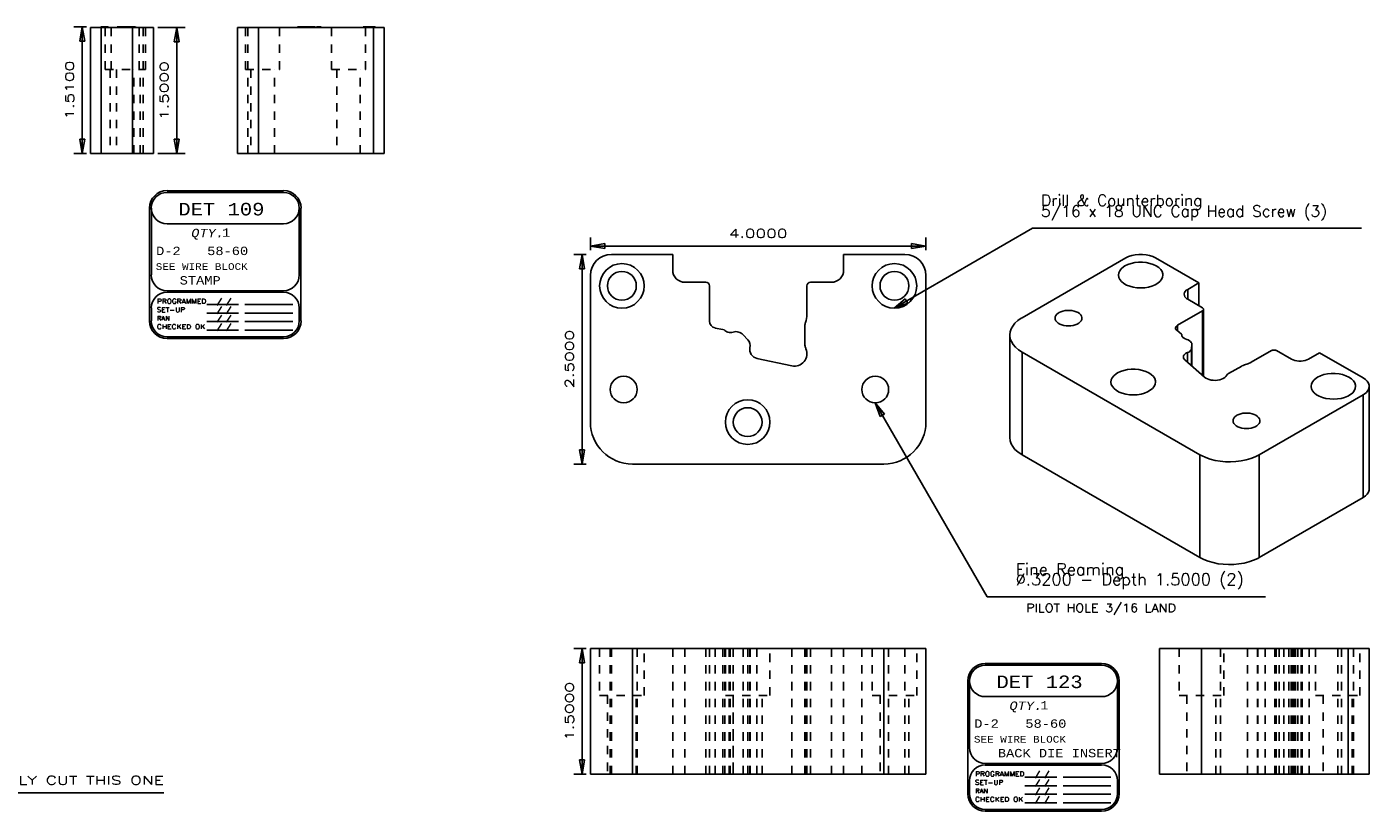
# Model space of a CAD drawing. Header units: inches. Extents: x 3 to 289, y 4 to 291.
# Tile 81 of 256: x 31 to 47, y 110 to 119. Entities that reach past the tile are written whole.
import ezdxf
from ezdxf.enums import TextEntityAlignment as Align

# ---------------------------------------------------------------- set-up
doc = ezdxf.new("R2010")
doc.units = ezdxf.units.IN
doc.header["$LTSCALE"] = 0.5
doc.header["$MEASUREMENT"] = 0
doc.linetypes.add('HIDDEN', pattern=[0.225, 0.15, -0.075])
for name, color, linetype in [('DIE', 7, 'Continuous'), ('MFB', 7, 'Continuous'), ('PLOTVIEW1', 7, 'Continuous')]:
    doc.layers.add(name, color=color, linetype=linetype)
doc.styles.add('VERO0-Simplex', font='simplex_.ttf')
doc.styles.add('VERO2-Courier New', font='cour.ttf')
doc.styles.add('VERO3-RomanS', font='romans__.ttf')
doc.styles.add('VERO8-Courier New', font='couri.ttf')

# ---------------------------------------------------------------- blocks, each defined once
blk = doc.blocks.new('ArrowheadClosed')
at = {"color": 0}
for p, q in [((0, 0), (-1, 0.176)), ((-1, 0.176), (-1, -0.176)), ((-1, -0.176), (0, 0))]:
    blk.add_line(p, q, dxfattribs=at)

msp = doc.modelspace()

# ---------------------------------------------------------------- linework, layer by layer
at = {"layer": 'DIE', "color": 56, "linetype": 'Continuous'}
for p, q in [((31.339, 118.888), (31.189, 118.888)), ((31.289, 117.378), (31.289, 118.888)), ((31.339, 117.378), (31.189, 117.378)), ((37.349, 116.224), (37.349, 116.374)), ((41.349, 116.224), (41.349, 116.374)), ((37.349, 116.274), (41.349, 116.274)), ((37.299, 116.174), (37.149, 116.174)), ((37.249, 113.674), (37.249, 116.174)), ((37.299, 113.674), (37.149, 113.674)), ((37.299, 111.475), (37.149, 111.475)), ((37.249, 109.975), (37.249, 111.475)), ((37.299, 109.975), (37.149, 109.975))]:
    msp.add_line(p, q, dxfattribs=at)
at = {"layer": 'DIE', "color": 9, "linetype": 'Continuous'}
for p, q in [((31.389, 117.378), (31.389, 118.878)), ((31.389, 118.878), (31.514, 118.878)), ((31.511, 118.888), (31.51, 118.878)), ((31.514, 118.888), (31.511, 118.888)), ((31.52, 118.888), (31.514, 118.888)), ((31.514, 118.878), (31.889, 118.878)), ((31.52, 118.888), (31.519, 118.878)), ((31.522, 118.888), (31.52, 118.888)), ((31.528, 118.888), (31.522, 118.888)), ((31.528, 118.888), (31.527, 118.878)), ((31.533, 118.888), (31.528, 118.888)), ((31.534, 118.888), (31.533, 118.878)), ((31.534, 118.888), (31.533, 118.888)), ((31.534, 118.888), (31.535, 118.888)), ((31.535, 118.888), (31.54, 118.888)), ((31.54, 118.888), (31.549, 118.888)), ((31.549, 118.888), (31.553, 118.888)), ((31.554, 118.878), (31.553, 118.888)), ((31.553, 118.888), (31.579, 118.888)), ((31.579, 118.888), (31.589, 118.888)), ((31.59, 118.888), (31.589, 118.878)), ((31.589, 118.888), (31.59, 118.888)), ((31.59, 118.888), (31.594, 118.888)), ((31.594, 118.888), (31.6, 118.888)), ((31.594, 118.888), (31.595, 118.878)), ((31.601, 118.878), (31.6, 118.888)), ((31.707, 118.888), (31.705, 118.878)), ((31.707, 118.888), (31.779, 118.888)), ((31.779, 118.888), (31.779, 118.878)), ((31.779, 118.888), (31.867, 118.888)), ((31.867, 118.888), (31.919, 118.888)), ((31.889, 118.878), (32.139, 118.878)), ((31.919, 118.888), (31.924, 118.888)), ((31.924, 118.888), (31.925, 118.878)), ((31.924, 118.888), (31.925, 118.888)), ((31.927, 118.878), (31.925, 118.888)), ((32.139, 117.378), (32.139, 118.878)), ((33.139, 117.378), (33.139, 118.878)), ((33.139, 118.878), (33.389, 118.878)), ((33.389, 118.878), (34.764, 118.878)), ((33.858, 118.888), (33.856, 118.878)), ((33.858, 118.888), (33.905, 118.888)), ((33.905, 118.888), (33.989, 118.888)), ((33.989, 118.888), (33.989, 118.878)), ((33.989, 118.888), (34.033, 118.888)), ((34.034, 118.878), (34.033, 118.888)), ((34.033, 118.888), (34.034, 118.888)), ((34.034, 118.888), (34.036, 118.878)), ((34.034, 118.888), (34.057, 118.888)), ((34.057, 118.888), (34.059, 118.878)), ((34.057, 118.888), (34.068, 118.888)), ((34.068, 118.888), (34.07, 118.878)), ((34.068, 118.888), (34.07, 118.878)), ((34.068, 118.888), (34.068, 118.888)), ((34.081, 118.888), (34.078, 118.878)), ((34.128, 118.888), (34.081, 118.888)), ((34.132, 118.888), (34.128, 118.888)), ((34.128, 118.888), (34.128, 118.878)), ((34.132, 118.888), (34.134, 118.878)), ((34.135, 118.888), (34.132, 118.888)), ((34.135, 118.888), (34.139, 118.878)), ((34.64, 118.888), (34.639, 118.878)), ((34.64, 118.888), (34.646, 118.888)), ((34.646, 118.888), (34.649, 118.888)), ((34.649, 118.888), (34.648, 118.878)), ((34.649, 118.888), (34.662, 118.888)), ((34.649, 118.888), (34.649, 118.888)), ((34.649, 118.888), (34.649, 118.878)), ((34.662, 118.888), (34.662, 118.878)), ((34.662, 118.888), (34.685, 118.888)), ((34.685, 118.888), (34.696, 118.888)), ((34.697, 118.878), (34.696, 118.888)), ((34.698, 118.888), (34.697, 118.878)), ((34.699, 118.888), (34.698, 118.888)), ((34.728, 118.888), (34.699, 118.888)), ((34.739, 118.888), (34.728, 118.888)), ((34.728, 118.888), (34.728, 118.878)), ((34.739, 118.888), (34.74, 118.878)), ((34.743, 118.888), (34.739, 118.888)), ((34.743, 118.888), (34.744, 118.878)), ((34.768, 118.888), (34.743, 118.888)), ((34.764, 118.878), (34.889, 118.878)), ((34.768, 118.888), (34.768, 118.878)), ((34.779, 118.888), (34.768, 118.888)), ((34.779, 118.888), (34.78, 118.878)), ((34.784, 118.888), (34.779, 118.888)), ((34.784, 118.888), (34.784, 118.888)), ((34.785, 118.878), (34.784, 118.888)), ((34.889, 117.378), (34.889, 118.878)), ((31.514, 117.378), (31.389, 117.378)), ((31.889, 117.378), (31.514, 117.378)), ((32.139, 117.378), (31.889, 117.378)), ((33.389, 117.378), (33.139, 117.378)), ((34.764, 117.378), (33.389, 117.378)), ((34.889, 117.378), (34.764, 117.378)), ((37.599, 116.174), (38.33, 116.174)), ((38.33, 116.174), (38.33, 115.986)), ((40.368, 115.986), (40.368, 116.174)), ((40.368, 116.174), (41.099, 116.174)), ((42.495, 115.418), (43.733, 116.132)), ((43.722, 116.036), (43.757, 116.053)), ((43.733, 116.132), (43.766, 116.148)), ((43.757, 116.053), (43.797, 116.067)), ((43.766, 116.148), (43.804, 116.161)), ((43.797, 116.067), (43.84, 116.076)), ((43.804, 116.161), (43.845, 116.169)), ((43.84, 116.076), (43.885, 116.081)), ((43.845, 116.169), (43.888, 116.174)), ((43.885, 116.081), (43.931, 116.081)), ((43.888, 116.174), (43.931, 116.174)), ((43.931, 116.174), (43.974, 116.169)), ((43.931, 116.081), (43.977, 116.076)), ((43.974, 116.169), (44.015, 116.161)), ((43.977, 116.076), (44.02, 116.067)), ((44.015, 116.161), (44.053, 116.148)), ((44.02, 116.067), (44.06, 116.054)), ((44.053, 116.148), (44.086, 116.132)), ((44.06, 116.054), (44.096, 116.037)), ((44.086, 116.132), (44.603, 115.834)), ((37.349, 114.174), (37.349, 115.924)), ((41.349, 115.924), (41.349, 114.174)), ((43.644, 115.928), (43.648, 115.954)), ((43.644, 115.925), (43.644, 115.928)), ((43.649, 115.899), (43.644, 115.925)), ((43.648, 115.954), (43.66, 115.98)), ((43.661, 115.873), (43.649, 115.899)), ((43.66, 115.98), (43.679, 116.004)), ((43.679, 116.004), (43.705, 116.026)), ((43.705, 116.026), (43.722, 116.036)), ((44.096, 116.037), (44.126, 116.017)), ((44.126, 116.017), (44.149, 115.994)), ((44.149, 115.994), (44.165, 115.969)), ((44.171, 115.901), (44.159, 115.876)), ((44.165, 115.969), (44.174, 115.943)), ((44.175, 115.928), (44.171, 115.901)), ((44.174, 115.943), (44.175, 115.928)), ((38.474, 115.842), (38.724, 115.842)), ((38.767, 115.799), (38.767, 115.377)), ((39.93, 115.458), (39.93, 115.799)), ((39.974, 115.842), (40.224, 115.842)), ((43.681, 115.849), (43.661, 115.873)), ((43.708, 115.828), (43.681, 115.849)), ((43.741, 115.809), (43.708, 115.828)), ((43.779, 115.794), (43.741, 115.809)), ((43.821, 115.783), (43.779, 115.794)), ((43.866, 115.777), (43.821, 115.783)), ((43.912, 115.774), (43.866, 115.777)), ((43.958, 115.777), (43.912, 115.774)), ((44.002, 115.784), (43.958, 115.777)), ((44.044, 115.795), (44.002, 115.784)), ((44.081, 115.811), (44.044, 115.795)), ((44.114, 115.83), (44.081, 115.811)), ((44.14, 115.852), (44.114, 115.83)), ((44.159, 115.876), (44.14, 115.852)), ((44.442, 115.733), (44.433, 115.72)), ((44.454, 115.746), (44.442, 115.733)), ((44.471, 115.757), (44.454, 115.746)), ((44.603, 115.834), (44.471, 115.757)), ((44.603, 115.563), (44.603, 115.834)), ((44.429, 115.705), (44.428, 115.698)), ((44.428, 115.698), (44.431, 115.684)), ((44.433, 115.72), (44.429, 115.705)), ((44.431, 115.684), (44.437, 115.67)), ((44.437, 115.67), (44.448, 115.657)), ((44.448, 115.657), (44.462, 115.645)), ((44.462, 115.645), (44.471, 115.639)), ((44.471, 115.639), (44.647, 115.537)), ((42.446, 115.384), (42.486, 115.412)), ((42.486, 115.412), (42.495, 115.418)), ((42.89, 115.415), (42.892, 115.431)), ((42.892, 115.399), (42.89, 115.415)), ((42.892, 115.431), (42.9, 115.446)), ((42.9, 115.446), (42.911, 115.461)), ((42.911, 115.461), (42.927, 115.474)), ((42.927, 115.474), (42.937, 115.48)), ((42.937, 115.48), (42.958, 115.49)), ((42.958, 115.49), (42.982, 115.498)), ((42.982, 115.498), (43.009, 115.504)), ((43.009, 115.504), (43.036, 115.507)), ((43.036, 115.507), (43.064, 115.507)), ((43.064, 115.507), (43.091, 115.504)), ((43.091, 115.504), (43.118, 115.498)), ((43.118, 115.498), (43.142, 115.49)), ((43.142, 115.49), (43.163, 115.48)), ((43.163, 115.48), (43.181, 115.468)), ((43.181, 115.468), (43.195, 115.454)), ((43.195, 115.454), (43.205, 115.439)), ((43.205, 115.439), (43.209, 115.423)), ((43.21, 115.415), (43.208, 115.399)), ((43.209, 115.423), (43.21, 115.415)), ((44.647, 115.502), (44.349, 115.33)), ((44.647, 115.537), (44.652, 115.534)), ((44.65, 115.503), (44.647, 115.502)), ((44.654, 115.507), (44.65, 115.503)), ((44.652, 115.534), (44.656, 115.53)), ((44.657, 115.511), (44.654, 115.507)), ((44.656, 115.53), (44.659, 115.526)), ((44.659, 115.515), (44.657, 115.511)), ((44.659, 115.526), (44.66, 115.522)), ((44.66, 115.52), (44.659, 115.515)), ((44.66, 115.522), (44.66, 115.52)), ((44.66, 114.719), (44.66, 115.52)), ((38.835, 115.296), (38.929, 115.28)), ((39.015, 115.243), (39.003, 115.243)), ((39.906, 115.324), (39.906, 115.101)), ((42.349, 115.213), (42.353, 115.25)), ((42.353, 115.25), (42.365, 115.286)), ((42.365, 115.286), (42.384, 115.32)), ((42.384, 115.32), (42.411, 115.353)), ((42.411, 115.353), (42.446, 115.384)), ((42.9, 115.383), (42.892, 115.399)), ((42.911, 115.369), (42.9, 115.383)), ((42.927, 115.355), (42.911, 115.369)), ((42.947, 115.344), (42.927, 115.355)), ((42.97, 115.335), (42.947, 115.344)), ((42.995, 115.328), (42.97, 115.335)), ((43.022, 115.324), (42.995, 115.328)), ((43.05, 115.322), (43.022, 115.324)), ((43.078, 115.324), (43.05, 115.322)), ((43.105, 115.328), (43.078, 115.324)), ((43.13, 115.335), (43.105, 115.328)), ((43.153, 115.344), (43.13, 115.335)), ((43.173, 115.355), (43.153, 115.344)), ((43.189, 115.369), (43.173, 115.355)), ((43.2, 115.383), (43.189, 115.369)), ((43.208, 115.399), (43.2, 115.383)), ((44.328, 115.308), (44.325, 115.3)), ((44.325, 115.3), (44.325, 115.296)), ((44.325, 115.296), (44.326, 115.288)), ((44.326, 115.288), (44.33, 115.28)), ((44.333, 115.316), (44.328, 115.308)), ((44.33, 115.28), (44.336, 115.273)), ((44.34, 115.323), (44.333, 115.316)), ((44.336, 115.273), (44.34, 115.269)), ((44.349, 115.33), (44.34, 115.323)), ((44.34, 115.269), (44.395, 115.224)), ((39.225, 115.155), (39.171, 115.215)), ((42.349, 115.213), (42.349, 113.989)), ((42.349, 115.206), (42.349, 115.213)), ((42.355, 115.169), (42.349, 115.206)), ((42.368, 115.134), (42.355, 115.169)), ((42.389, 115.099), (42.368, 115.134)), ((42.418, 115.067), (42.389, 115.099)), ((44.397, 115.222), (44.395, 115.224)), ((44.4, 115.218), (44.397, 115.222)), ((44.401, 115.215), (44.4, 115.218)), ((44.402, 115.211), (44.401, 115.215)), ((44.402, 115.203), (44.402, 115.211)), ((44.402, 115.209), (44.402, 115.211)), ((44.402, 115.206), (44.402, 115.209)), ((44.402, 115.203), (44.402, 115.206)), ((44.404, 115.196), (44.402, 115.203)), ((44.408, 115.19), (44.404, 115.196)), ((44.414, 115.184), (44.408, 115.19)), ((44.421, 115.179), (44.414, 115.184)), ((44.429, 115.174), (44.421, 115.179)), ((44.44, 115.168), (44.429, 115.174)), ((44.459, 115.161), (44.44, 115.168)), ((44.461, 115.16), (44.459, 115.161)), ((44.478, 115.154), (44.461, 115.16)), ((44.493, 115.145), (44.478, 115.154)), ((44.504, 115.136), (44.493, 115.145)), ((44.513, 115.125), (44.504, 115.136)), ((44.518, 115.114), (44.513, 115.125)), ((44.516, 115.052), (44.52, 115.099)), ((44.52, 115.102), (44.518, 115.114)), ((44.52, 114.842), (44.52, 115.102)), ((44.52, 115.099), (44.52, 115.102)), ((39.335, 114.932), (39.752, 114.845)), ((42.453, 115.037), (42.418, 115.067)), ((42.495, 115.009), (42.453, 115.037)), ((44.617, 113.785), (42.495, 115.009)), ((44.418, 114.951), (44.42, 114.962)), ((44.419, 114.947), (44.418, 114.951)), ((44.421, 114.936), (44.419, 114.947)), ((44.42, 114.962), (44.425, 114.972)), ((44.427, 114.926), (44.421, 114.936)), ((44.425, 114.972), (44.433, 114.982)), ((44.436, 114.916), (44.427, 114.926)), ((44.433, 114.982), (44.444, 114.991)), ((44.444, 114.991), (44.457, 114.999)), ((44.457, 114.999), (44.468, 115.004)), ((44.468, 115.004), (44.483, 115.01)), ((44.483, 115.01), (44.495, 115.018)), ((44.495, 115.018), (44.505, 115.027)), ((44.505, 115.027), (44.512, 115.037)), ((44.512, 115.037), (44.516, 115.047)), ((44.516, 115.047), (44.516, 115.052)), ((45.229, 114.888), (45.47, 115.027)), ((45.47, 115.027), (45.475, 115.03)), ((45.475, 115.03), (45.482, 115.032)), ((45.482, 115.032), (45.489, 115.034)), ((45.489, 115.034), (45.497, 115.034)), ((45.497, 115.034), (45.504, 115.034)), ((45.504, 115.034), (45.512, 115.034)), ((45.512, 115.034), (45.519, 115.032)), ((45.519, 115.032), (45.525, 115.03)), ((45.525, 115.03), (45.531, 115.027)), ((45.531, 115.027), (45.708, 114.925)), ((45.708, 114.925), (45.727, 114.916)), ((45.892, 114.916), (45.912, 114.925)), ((45.912, 114.925), (46.044, 115.002)), ((46.044, 115.002), (46.561, 114.703)), ((43.617, 114.75), (43.633, 114.761)), ((43.633, 114.761), (43.668, 114.778)), ((43.668, 114.778), (43.708, 114.791)), ((43.708, 114.791), (43.752, 114.8)), ((43.752, 114.8), (43.797, 114.805)), ((43.797, 114.805), (43.843, 114.805)), ((43.843, 114.805), (43.888, 114.8)), ((43.888, 114.8), (43.932, 114.791)), ((43.932, 114.791), (43.972, 114.778)), ((43.972, 114.778), (44.007, 114.761)), ((44.007, 114.761), (44.037, 114.741)), ((44.436, 114.916), (44.67, 114.711)), ((44.436, 114.916), (44.436, 114.916)), ((45.117, 114.843), (44.959, 114.752)), ((45.118, 114.844), (45.117, 114.843)), ((45.132, 114.851), (45.118, 114.844)), ((45.148, 114.856), (45.132, 114.851)), ((45.148, 114.856), (45.189, 114.869)), ((45.148, 114.856), (45.148, 114.856)), ((45.189, 114.869), (45.225, 114.886)), ((45.225, 114.886), (45.229, 114.888)), ((45.727, 114.916), (45.749, 114.908)), ((45.749, 114.908), (45.773, 114.903)), ((45.773, 114.903), (45.797, 114.901)), ((45.797, 114.901), (45.822, 114.901)), ((45.822, 114.901), (45.847, 114.903)), ((45.847, 114.903), (45.871, 114.908)), ((45.871, 114.908), (45.892, 114.916)), ((43.555, 114.652), (43.559, 114.679)), ((43.555, 114.65), (43.555, 114.652)), ((43.56, 114.623), (43.555, 114.65)), ((43.559, 114.679), (43.571, 114.704)), ((43.573, 114.597), (43.56, 114.623)), ((43.571, 114.704), (43.591, 114.728)), ((43.591, 114.728), (43.617, 114.75)), ((44.037, 114.741), (44.061, 114.718)), ((44.061, 114.718), (44.077, 114.693)), ((44.083, 114.626), (44.071, 114.6)), ((44.077, 114.693), (44.085, 114.667)), ((44.087, 114.652), (44.083, 114.626)), ((44.085, 114.667), (44.087, 114.652)), ((44.67, 114.711), (44.685, 114.699)), ((44.685, 114.699), (44.705, 114.689)), ((44.705, 114.689), (44.727, 114.681)), ((44.727, 114.681), (44.751, 114.676)), ((44.751, 114.676), (44.776, 114.673)), ((44.776, 114.673), (44.802, 114.672)), ((44.802, 114.672), (44.827, 114.674)), ((44.827, 114.674), (44.852, 114.679)), ((44.852, 114.679), (44.874, 114.686)), ((44.874, 114.686), (44.895, 114.695)), ((44.895, 114.695), (44.912, 114.706)), ((44.912, 114.706), (44.925, 114.719)), ((44.925, 114.719), (44.931, 114.726)), ((44.931, 114.726), (44.937, 114.734)), ((44.938, 114.735), (44.937, 114.734)), ((44.947, 114.744), (44.938, 114.735)), ((44.959, 114.752), (44.947, 114.744)), ((45.942, 114.601), (45.946, 114.628)), ((45.942, 114.598), (45.942, 114.601)), ((45.946, 114.628), (45.958, 114.653)), ((45.958, 114.653), (45.977, 114.677)), ((45.977, 114.677), (46.003, 114.699)), ((46.003, 114.699), (46.02, 114.709)), ((46.02, 114.709), (46.055, 114.727)), ((46.055, 114.727), (46.095, 114.74)), ((46.095, 114.74), (46.138, 114.749)), ((46.138, 114.749), (46.183, 114.754)), ((46.183, 114.754), (46.229, 114.754)), ((46.229, 114.754), (46.275, 114.749)), ((46.275, 114.749), (46.318, 114.74)), ((46.318, 114.74), (46.358, 114.727)), ((46.358, 114.727), (46.394, 114.71)), ((46.394, 114.71), (46.424, 114.69)), ((46.424, 114.69), (46.447, 114.667)), ((46.447, 114.667), (46.463, 114.642)), ((46.463, 114.642), (46.472, 114.616)), ((46.473, 114.601), (46.469, 114.575)), ((46.472, 114.616), (46.473, 114.601)), ((46.561, 114.703), (46.589, 114.684)), ((46.589, 114.684), (46.611, 114.662)), ((46.611, 114.662), (46.626, 114.638)), ((46.626, 114.638), (46.633, 114.614)), ((46.634, 114.601), (46.631, 114.576)), ((46.633, 114.614), (46.634, 114.601)), ((46.634, 113.376), (46.634, 114.601)), ((43.593, 114.574), (43.573, 114.597)), ((43.62, 114.552), (43.593, 114.574)), ((43.653, 114.533), (43.62, 114.552)), ((43.691, 114.518), (43.653, 114.533)), ((43.733, 114.507), (43.691, 114.518)), ((43.777, 114.501), (43.733, 114.507)), ((43.823, 114.499), (43.777, 114.501)), ((43.869, 114.501), (43.823, 114.499)), ((43.914, 114.508), (43.869, 114.501)), ((43.955, 114.52), (43.914, 114.508)), ((43.993, 114.535), (43.955, 114.52)), ((44.025, 114.554), (43.993, 114.535)), ((44.051, 114.576), (44.025, 114.554)), ((44.071, 114.6), (44.051, 114.576)), ((46.561, 114.499), (45.324, 113.785)), ((45.947, 114.572), (45.942, 114.598)), ((45.959, 114.546), (45.947, 114.572)), ((45.979, 114.523), (45.959, 114.546)), ((46.006, 114.501), (45.979, 114.523)), ((46.039, 114.482), (46.006, 114.501)), ((46.077, 114.467), (46.039, 114.482)), ((46.119, 114.456), (46.077, 114.467)), ((46.164, 114.45), (46.119, 114.456)), ((46.21, 114.448), (46.164, 114.45)), ((46.256, 114.45), (46.21, 114.448)), ((46.3, 114.457), (46.256, 114.45)), ((46.342, 114.469), (46.3, 114.457)), ((46.379, 114.484), (46.342, 114.469)), ((46.412, 114.503), (46.379, 114.484)), ((46.438, 114.525), (46.412, 114.503)), ((46.457, 114.549), (46.438, 114.525)), ((46.469, 114.575), (46.457, 114.549)), ((46.576, 114.508), (46.561, 114.499)), ((46.601, 114.529), (46.576, 114.508)), ((46.619, 114.552), (46.601, 114.529)), ((46.631, 114.576), (46.619, 114.552)), ((45.13, 114.279), (45.157, 114.282)), ((45.157, 114.282), (45.185, 114.282)), ((45.185, 114.282), (45.213, 114.279)), ((45.011, 114.19), (45.014, 114.206)), ((45.014, 114.174), (45.011, 114.19)), ((45.014, 114.206), (45.021, 114.222)), ((45.021, 114.158), (45.014, 114.174)), ((45.021, 114.222), (45.033, 114.236)), ((45.033, 114.144), (45.021, 114.158)), ((45.033, 114.236), (45.049, 114.249)), ((45.049, 114.131), (45.033, 114.144)), ((45.049, 114.249), (45.058, 114.255)), ((45.069, 114.119), (45.049, 114.131)), ((45.058, 114.255), (45.08, 114.266)), ((45.08, 114.266), (45.104, 114.274)), ((45.104, 114.274), (45.13, 114.279)), ((45.213, 114.279), (45.239, 114.274)), ((45.239, 114.274), (45.263, 114.266)), ((45.263, 114.266), (45.284, 114.255)), ((45.294, 114.131), (45.274, 114.119)), ((45.284, 114.255), (45.302, 114.243)), ((45.31, 114.144), (45.294, 114.131)), ((45.302, 114.243), (45.316, 114.229)), ((45.322, 114.158), (45.31, 114.144)), ((45.316, 114.229), (45.326, 114.214)), ((45.329, 114.174), (45.322, 114.158)), ((45.326, 114.214), (45.331, 114.198)), ((45.331, 114.19), (45.329, 114.174)), ((45.331, 114.198), (45.331, 114.19)), ((42.349, 113.989), (42.353, 113.952)), ((45.091, 114.11), (45.069, 114.119)), ((45.117, 114.103), (45.091, 114.11)), ((45.144, 114.099), (45.117, 114.103)), ((45.171, 114.098), (45.144, 114.099)), ((45.199, 114.099), (45.171, 114.098)), ((45.226, 114.103), (45.199, 114.099)), ((45.251, 114.11), (45.226, 114.103)), ((45.274, 114.119), (45.251, 114.11)), ((42.353, 113.952), (42.365, 113.916)), ((42.365, 113.916), (42.384, 113.882)), ((42.384, 113.882), (42.411, 113.849)), ((42.411, 113.849), (42.446, 113.818)), ((42.446, 113.818), (42.486, 113.79)), ((40.849, 113.674), (37.849, 113.674)), ((42.486, 113.79), (42.495, 113.785)), ((42.495, 113.785), (44.617, 112.56)), ((44.636, 113.774), (44.617, 113.785)), ((44.685, 113.751), (44.636, 113.774)), ((44.739, 113.733), (44.685, 113.751)), ((44.797, 113.718), (44.739, 113.733)), ((44.858, 113.707), (44.797, 113.718)), ((44.92, 113.701), (44.858, 113.707)), ((44.983, 113.7), (44.92, 113.701)), ((45.046, 113.703), (44.983, 113.7)), ((45.108, 113.711), (45.046, 113.703)), ((45.168, 113.723), (45.108, 113.711)), ((45.224, 113.74), (45.168, 113.723)), ((45.276, 113.76), (45.224, 113.74)), ((45.324, 113.785), (45.276, 113.76)), ((46.611, 113.315), (46.626, 113.339)), ((46.626, 113.339), (46.633, 113.364)), ((46.633, 113.364), (46.634, 113.376)), ((45.324, 112.56), (46.561, 113.274)), ((46.561, 113.274), (46.589, 113.294)), ((46.589, 113.294), (46.611, 113.315)), ((44.617, 112.56), (44.664, 112.536)), ((44.664, 112.536), (44.716, 112.515)), ((45.201, 112.508), (45.255, 112.527)), ((45.255, 112.527), (45.305, 112.549)), ((45.305, 112.549), (45.324, 112.56)), ((44.716, 112.515), (44.773, 112.499)), ((44.773, 112.499), (44.832, 112.486)), ((44.832, 112.486), (44.894, 112.479)), ((44.894, 112.479), (44.957, 112.475)), ((44.957, 112.475), (45.02, 112.477)), ((45.02, 112.477), (45.082, 112.483)), ((45.082, 112.483), (45.143, 112.493)), ((45.143, 112.493), (45.201, 112.508)), ((37.349, 109.975), (37.349, 111.475)), ((37.849, 111.475), (37.349, 111.475)), ((40.849, 111.475), (37.849, 111.475)), ((41.349, 111.475), (40.849, 111.475)), ((41.349, 109.975), (41.349, 111.475)), ((44.134, 109.975), (44.134, 111.475)), ((44.634, 111.475), (44.134, 111.475)), ((46.384, 111.475), (44.634, 111.475)), ((46.634, 111.475), (46.384, 111.475)), ((46.634, 109.975), (46.634, 111.475)), ((37.349, 109.975), (37.849, 109.975)), ((37.849, 109.975), (40.849, 109.975)), ((40.849, 109.975), (41.349, 109.975)), ((44.134, 109.975), (44.634, 109.975)), ((44.634, 109.975), (46.384, 109.975)), ((46.384, 109.975), (46.634, 109.975))]:
    msp.add_line(p, q, dxfattribs=at)
at = {"layer": 'DIE', "color": 4, "linetype": 'Continuous'}
for p, q in [((31.514, 118.888), (31.514, 118.878)), ((31.514, 117.378), (31.514, 118.878)), ((31.522, 118.888), (31.522, 118.878)), ((31.533, 118.888), (31.533, 118.878)), ((31.535, 118.888), (31.534, 118.878)), ((31.54, 118.888), (31.539, 118.878)), ((31.549, 118.888), (31.549, 118.878)), ((31.579, 118.888), (31.579, 118.878)), ((31.589, 118.888), (31.588, 118.878)), ((31.867, 118.888), (31.867, 118.878)), ((31.889, 117.378), (31.889, 118.878)), ((31.919, 118.888), (31.921, 118.878)), ((33.389, 117.378), (33.389, 118.878)), ((33.905, 118.888), (33.905, 118.878)), ((34.646, 118.888), (34.647, 118.878)), ((34.685, 118.888), (34.685, 118.878)), ((34.699, 118.888), (34.698, 118.878)), ((34.764, 117.378), (34.764, 118.878)), ((34.784, 118.888), (34.785, 118.878)), ((44.471, 115.639), (44.471, 115.757)), ((44.647, 114.73), (44.647, 115.502)), ((44.349, 115.262), (44.349, 115.33)), ((44.402, 115.209), (44.402, 115.203)), ((44.52, 115.099), (44.52, 114.842)), ((42.495, 113.785), (42.495, 115.009)), ((44.468, 115.004), (44.468, 114.888)), ((44.516, 115.052), (44.516, 114.846)), ((46.561, 113.274), (46.561, 114.499)), ((44.617, 112.56), (44.617, 113.785)), ((45.324, 112.56), (45.324, 113.785)), ((37.849, 109.975), (37.849, 111.475)), ((40.849, 109.975), (40.849, 111.475)), ((44.634, 109.975), (44.634, 111.475)), ((46.384, 109.975), (46.384, 111.475))]:
    msp.add_line(p, q, dxfattribs=at)
at = {"layer": 'DIE', "color": 254, "linetype": 'HIDDEN'}
for p, q in [((31.514, 118.888), (31.515, 118.878)), ((31.521, 118.888), (31.521, 118.878)), ((31.53, 118.888), (31.529, 118.878)), ((31.533, 118.888), (31.536, 118.878)), ((31.541, 118.888), (31.541, 118.878)), ((31.541, 118.888), (31.542, 118.878)), ((31.545, 118.888), (31.545, 118.878)), ((31.546, 118.888), (31.546, 118.878)), ((31.547, 118.888), (31.548, 118.878)), ((31.55, 118.888), (31.551, 118.878)), ((31.561, 118.878), (31.561, 118.378)), ((31.57, 118.888), (31.569, 118.878)), ((31.571, 118.888), (31.57, 118.878)), ((31.575, 118.888), (31.576, 118.878)), ((31.578, 118.888), (31.578, 118.878)), ((31.579, 118.888), (31.578, 118.878)), ((31.579, 118.888), (31.578, 118.878)), ((31.578, 118.888), (31.579, 118.878)), ((31.584, 118.888), (31.585, 118.878)), ((31.586, 118.888), (31.587, 118.878)), ((31.591, 118.888), (31.591, 118.878)), ((31.593, 118.878), (31.594, 118.888)), ((31.594, 118.888), (31.593, 118.878)), ((31.595, 118.888), (31.596, 118.878)), ((31.6, 118.888), (31.601, 118.878)), ((31.636, 118.878), (31.636, 118.378)), ((31.713, 118.888), (31.715, 118.878)), ((31.776, 118.888), (31.774, 118.878)), ((31.782, 118.888), (31.78, 118.879)), ((31.781, 118.888), (31.78, 118.878)), ((31.78, 118.888), (31.78, 118.878)), ((31.78, 118.879), (31.78, 118.878)), ((31.783, 118.888), (31.781, 118.878)), ((31.784, 118.888), (31.783, 118.878)), ((31.784, 118.888), (31.786, 118.878)), ((31.786, 118.888), (31.788, 118.878)), ((31.788, 118.888), (31.79, 118.878)), ((31.788, 118.888), (31.79, 118.878)), ((31.79, 118.888), (31.792, 118.878)), ((31.79, 118.888), (31.792, 118.878)), ((31.791, 118.888), (31.792, 118.878)), ((31.793, 118.888), (31.794, 118.878)), ((31.795, 118.888), (31.793, 118.878)), ((31.793, 118.888), (31.794, 118.878)), ((31.795, 118.888), (31.795, 118.878)), ((31.797, 118.888), (31.795, 118.878)), ((31.8, 118.888), (31.799, 118.878)), ((31.805, 118.888), (31.804, 118.878)), ((31.812, 118.878), (31.81, 118.888)), ((31.81, 118.888), (31.812, 118.878)), ((31.817, 118.878), (31.815, 118.888)), ((31.815, 118.888), (31.818, 118.878)), ((31.819, 118.888), (31.819, 118.878)), ((31.822, 118.888), (31.822, 118.878)), ((31.826, 118.888), (31.824, 118.878)), ((31.825, 118.888), (31.824, 118.878)), ((31.824, 118.888), (31.824, 118.878)), ((31.824, 118.888), (31.824, 118.878)), ((31.825, 118.888), (31.824, 118.878)), ((31.825, 118.888), (31.826, 118.878)), ((31.828, 118.888), (31.826, 118.878)), ((31.829, 118.888), (31.827, 118.878)), ((31.831, 118.888), (31.832, 118.878)), ((31.832, 118.888), (31.833, 118.878)), ((31.834, 118.888), (31.836, 118.878)), ((31.835, 118.888), (31.836, 118.878)), ((31.837, 118.888), (31.839, 118.878)), ((31.842, 118.888), (31.842, 118.878)), ((31.845, 118.888), (31.844, 118.878)), ((31.852, 118.888), (31.854, 118.879)), ((31.855, 118.888), (31.853, 118.878)), ((31.856, 118.888), (31.854, 118.878)), ((31.854, 118.879), (31.855, 118.878)), ((31.861, 118.888), (31.863, 118.878)), ((31.863, 118.888), (31.864, 118.878)), ((31.867, 118.888), (31.867, 118.878)), ((31.889, 118.888), (31.889, 118.878)), ((31.896, 118.888), (31.896, 118.878)), ((31.913, 118.888), (31.911, 118.878)), ((31.918, 118.888), (31.916, 118.878)), ((31.917, 118.878), (31.919, 118.888)), ((31.968, 118.378), (31.968, 118.878)), ((32.014, 117.378), (32.014, 118.878)), ((32.043, 118.378), (32.043, 118.878)), ((33.236, 118.878), (33.236, 118.378)), ((33.264, 117.378), (33.264, 118.878)), ((33.643, 118.378), (33.643, 118.878)), ((33.858, 118.888), (33.856, 118.878)), ((33.863, 118.888), (33.861, 118.878)), ((33.864, 118.888), (33.866, 118.878)), ((33.864, 118.888), (33.866, 118.878)), ((33.869, 118.888), (33.871, 118.878)), ((33.9, 118.888), (33.899, 118.878)), ((33.9, 118.888), (33.899, 118.878)), ((33.905, 118.888), (33.905, 118.878)), ((33.91, 118.878), (33.908, 118.888)), ((33.908, 118.888), (33.91, 118.878)), ((33.927, 118.888), (33.927, 118.878)), ((33.929, 118.888), (33.929, 118.878)), ((33.967, 118.888), (33.966, 118.878)), ((33.976, 118.888), (33.974, 118.878)), ((33.988, 118.888), (33.986, 118.878)), ((33.99, 118.888), (33.991, 118.878)), ((33.994, 118.888), (33.996, 118.878)), ((33.994, 118.888), (33.996, 118.878)), ((33.995, 118.888), (33.995, 118.878)), ((33.995, 118.888), (33.997, 118.878)), ((34.001, 118.888), (34.001, 118.878)), ((34.004, 118.888), (34.002, 118.878)), ((34.003, 118.888), (34.003, 118.878)), ((34.005, 118.888), (34.004, 118.878)), ((34.007, 118.888), (34.007, 118.878)), ((34.021, 118.878), (34.019, 118.888)), ((34.026, 118.888), (34.024, 118.878)), ((34.028, 118.888), (34.026, 118.878)), ((34.033, 118.888), (34.034, 118.878)), ((34.036, 118.888), (34.034, 118.878)), ((34.038, 118.888), (34.036, 118.878)), ((34.045, 118.888), (34.043, 118.878)), ((34.043, 118.888), (34.044, 118.878)), ((34.044, 118.888), (34.047, 118.878)), ((34.047, 118.888), (34.045, 118.878)), ((34.049, 118.888), (34.047, 118.878)), ((34.05, 118.888), (34.05, 118.878)), ((34.051, 118.888), (34.053, 118.878)), ((34.054, 118.888), (34.052, 118.878)), ((34.054, 118.888), (34.056, 118.878)), ((34.056, 118.888), (34.057, 118.878)), ((34.059, 118.888), (34.058, 118.88)), ((34.06, 118.888), (34.058, 118.878)), ((34.058, 118.88), (34.058, 118.878)), ((34.059, 118.888), (34.061, 118.878)), ((34.096, 118.888), (34.099, 118.878)), ((34.11, 118.888), (34.106, 118.878)), ((34.114, 118.888), (34.111, 118.878)), ((34.118, 118.888), (34.118, 118.878)), ((34.123, 118.888), (34.123, 118.878)), ((34.261, 118.878), (34.261, 118.378)), ((34.64, 118.888), (34.639, 118.878)), ((34.649, 118.888), (34.648, 118.878)), ((34.65, 118.888), (34.651, 118.878)), ((34.655, 118.888), (34.655, 118.878)), ((34.661, 118.888), (34.661, 118.878)), ((34.668, 118.378), (34.668, 118.878)), ((34.672, 118.888), (34.672, 118.878)), ((34.673, 118.888), (34.673, 118.878)), ((34.683, 118.888), (34.682, 118.878)), ((34.683, 118.888), (34.683, 118.878)), ((34.689, 118.878), (34.69, 118.888)), ((34.69, 118.888), (34.689, 118.878)), ((34.689, 118.888), (34.69, 118.878)), ((34.696, 118.888), (34.697, 118.878)), ((34.704, 118.888), (34.705, 118.878)), ((34.731, 118.888), (34.732, 118.878)), ((34.733, 118.888), (34.732, 118.878)), ((34.738, 118.888), (34.737, 118.878)), ((34.744, 118.888), (34.745, 118.878)), ((34.772, 118.888), (34.772, 118.878)), ((34.773, 118.888), (34.772, 118.878)), ((34.778, 118.888), (34.777, 118.878)), ((31.561, 118.378), (31.968, 118.378)), ((31.624, 118.378), (31.624, 117.378)), ((31.699, 118.378), (31.699, 117.378)), ((31.905, 117.378), (31.905, 118.378)), ((31.968, 118.378), (32.043, 118.378)), ((31.98, 117.378), (31.98, 118.378)), ((33.236, 118.378), (33.643, 118.378)), ((33.299, 118.378), (33.299, 117.378)), ((33.58, 117.378), (33.58, 118.378)), ((34.261, 118.378), (34.668, 118.378)), ((34.324, 118.378), (34.324, 117.378)), ((34.605, 117.378), (34.605, 118.378)), ((37.458, 111.475), (37.458, 110.913)), ((37.585, 111.475), (37.585, 109.975)), ((37.599, 109.975), (37.599, 111.475)), ((37.905, 109.975), (37.905, 111.475)), ((37.989, 110.913), (37.989, 111.475)), ((38.33, 109.975), (38.33, 111.475)), ((38.474, 109.975), (38.474, 111.475)), ((38.724, 109.975), (38.724, 111.475)), ((38.767, 109.975), (38.767, 111.475)), ((38.767, 109.975), (38.767, 111.475)), ((38.835, 109.975), (38.835, 111.475)), ((38.929, 111.475), (38.929, 109.975)), ((38.952, 111.475), (38.952, 109.975)), ((38.958, 111.475), (38.958, 110.913)), ((39.003, 111.475), (39.003, 109.975)), ((39.015, 111.475), (39.015, 109.975)), ((39.051, 111.475), (39.051, 109.975)), ((39.171, 111.475), (39.171, 109.975)), ((39.225, 111.475), (39.225, 109.975)), ((39.249, 111.475), (39.249, 109.975)), ((39.251, 111.475), (39.251, 109.975)), ((39.253, 109.975), (39.253, 111.475)), ((39.335, 109.975), (39.335, 111.475)), ((39.335, 111.475), (39.335, 109.975)), ((39.489, 110.913), (39.489, 111.475)), ((39.752, 109.975), (39.752, 111.475)), ((39.906, 111.475), (39.906, 109.975)), ((39.912, 111.475), (39.912, 109.975)), ((39.913, 109.975), (39.913, 111.475)), ((39.918, 109.975), (39.918, 111.475)), ((39.93, 109.975), (39.93, 111.475)), ((39.974, 109.975), (39.974, 111.475)), ((40.224, 109.975), (40.224, 111.475)), ((40.368, 109.975), (40.368, 111.475)), ((40.585, 111.475), (40.585, 109.975)), ((40.708, 111.475), (40.708, 110.913)), ((40.905, 109.975), (40.905, 111.475)), ((41.099, 109.975), (41.099, 111.475)), ((41.239, 110.913), (41.239, 111.475)), ((44.369, 111.475), (44.369, 110.913)), ((44.863, 111.475), (44.863, 109.975)), ((44.9, 110.913), (44.9, 111.475)), ((45.183, 109.975), (45.183, 111.475)), ((45.303, 111.475), (45.303, 109.975)), ((45.306, 109.975), (45.306, 111.475)), ((45.393, 109.975), (45.393, 111.475)), ((45.393, 111.475), (45.393, 109.975)), ((45.509, 109.975), (45.509, 111.475)), ((45.522, 111.475), (45.522, 109.975)), ((45.524, 111.475), (45.524, 109.975)), ((45.561, 111.475), (45.561, 109.975)), ((45.616, 111.475), (45.616, 109.975)), ((45.676, 111.475), (45.676, 109.975)), ((45.704, 111.475), (45.704, 109.975)), ((45.709, 111.475), (45.709, 109.975)), ((45.714, 109.975), (45.714, 111.475)), ((45.727, 111.475), (45.727, 109.975)), ((45.74, 111.475), (45.74, 109.975)), ((45.757, 109.975), (45.757, 111.475)), ((45.785, 111.475), (45.785, 109.975)), ((45.823, 109.975), (45.823, 111.475)), ((45.823, 111.475), (45.823, 109.975)), ((45.837, 109.975), (45.837, 111.475)), ((45.919, 109.975), (45.919, 111.475)), ((45.994, 111.475), (45.994, 110.913)), ((46.259, 109.975), (46.259, 111.475)), ((46.303, 109.975), (46.303, 111.475)), ((46.447, 109.975), (46.447, 111.475)), ((46.525, 110.913), (46.525, 111.475)), ((37.458, 110.913), (37.989, 110.913)), ((37.552, 110.913), (37.552, 109.975)), ((37.896, 109.975), (37.896, 110.913)), ((38.958, 110.913), (39.489, 110.913)), ((39.052, 110.913), (39.052, 109.975)), ((39.396, 109.975), (39.396, 110.913)), ((40.708, 110.913), (41.239, 110.913)), ((40.802, 110.913), (40.802, 109.975)), ((41.146, 109.975), (41.146, 110.913)), ((44.369, 110.913), (44.9, 110.913)), ((44.462, 110.913), (44.462, 109.975)), ((44.806, 109.975), (44.806, 110.913)), ((45.994, 110.913), (46.525, 110.913)), ((46.087, 110.913), (46.087, 109.975)), ((46.431, 109.975), (46.431, 110.913))]:
    msp.add_line(p, q, dxfattribs=at)
at = {"layer": 'DIE', "color": 9, "linetype": 'Continuous', "extrusion": (0, 0, -1)}
for centre, radius in [((-37.724, 115.799), 0.266), ((-40.974, 115.799), 0.266), ((-37.724, 115.799), 0.172), ((-40.974, 115.799), 0.172), ((-37.745, 114.563), 0.16), ((-40.745, 114.563), 0.16), ((-39.224, 114.174), 0.266), ((-39.224, 114.174), 0.172)]:
    msp.add_circle(centre, radius, dxfattribs=at)
at = {"layer": 'DIE', "color": 254, "linetype": 'HIDDEN'}
for centre, radius, start, end in [((39.637, 118.885), 7.825, 179.9827, 180.0559), ((37.531, 118.816), 5.72, 179.2824, 179.3826), ((206.448, 149.271), 175.194, 189.98691, 189.99023)]:
    msp.add_arc(centre, radius, start, end, dxfattribs=at)
at = {"layer": 'DIE', "color": 254, "linetype": 'HIDDEN', "extrusion": (0, 0, -1)}
msp.add_arc((-168.054, 95.204), 136.229, 10.00767, 10.01194, dxfattribs=at)
at = {"layer": 'DIE', "color": 9, "linetype": 'Continuous', "extrusion": (0, 0, -1)}
for centre, radius, start, end in [((-37.599, 115.924), 0.25, 0, 90), ((-41.099, 115.924), 0.25, 90, 180), ((-38.724, 115.799), 0.0435, 90, 180), ((-39.974, 115.799), 0.0435, 0, 90), ((-39.003, 115.311), 0.0675, 270, 319.033), ((-39.015, 115.373), 0.13, 253.6515, 270), ((-40.304, 115.212), 0.419, 20.8896, 20.9182), ((-39.358, 115.039), 0.109, 281.7792, 12.058), ((-40.304, 115.212), 0.419, 336.9304, 339.1104), ((-37.849, 114.174), 0.5, 270, 0), ((-40.849, 114.174), 0.5, 180, 270)]:
    msp.add_arc(centre, radius, start, end, dxfattribs=at)
at = {"layer": 'DIE', "color": 9, "linetype": 'Continuous'}
for centre, radius, start, end in [((38.474, 115.986), 0.144, 180, 270), ((40.224, 115.986), 0.144, 270, 0), ((39.661, 115.458), 0.269, 339.0818, 360), ((38.849, 115.377), 0.0815, 180, 259.9742), ((38.922, 115.24), 0.04, 40.967, 79.9742), ((39.084, 115.136), 0.117, 42.4732, 106.3485), ((40.012, 115.324), 0.106, 159.1104, 180), ((39.147, 115.084), 0.106, 347.942, 42.4732), ((40.012, 115.101), 0.106, 180, 200.8896), ((39.358, 115.039), 0.109, 258.1376, 258.2208), ((39.782, 114.99), 0.148, 258.2208, 23.0696)]:
    msp.add_arc(centre, radius, start, end, dxfattribs=at)
at = {"layer": 'MFB', "color": 56, "linetype": 'Continuous'}
for p, q in [((32.189, 118.878), (32.516, 118.878)), ((32.416, 117.378), (32.416, 118.878)), ((32.189, 117.378), (32.516, 117.378)), ((40.971, 115.533), (42.622, 116.486)), ((42.622, 116.486), (46.542, 116.486)), ((40.745, 114.403), (42.08, 112.089)), ((42.08, 112.089), (45.4, 112.089)), ((30.144, 109.753), (32.264, 109.753))]:
    msp.add_line(p, q, dxfattribs=at)
at = {"layer": 'PLOTVIEW1', "color": 7, "linetype": 'Continuous'}
for p, q in [((33.689, 116.934), (32.301, 116.934)), ((33.689, 116.913), (32.301, 116.913)), ((32.093, 116.726), (32.093, 115.38)), ((32.114, 116.726), (32.114, 115.929)), ((33.876, 115.929), (33.876, 116.726)), ((33.897, 115.38), (33.897, 116.726)), ((32.301, 116.538), (33.689, 116.538)), ((32.301, 115.741), (33.689, 115.741)), ((33.689, 115.723), (32.301, 115.723)), ((32.773, 115.576), (33.154, 115.576)), ((33.229, 115.576), (33.8, 115.576)), ((32.114, 115.535), (32.114, 115.38)), ((32.773, 115.475), (33.154, 115.475)), ((33.229, 115.475), (33.8, 115.475)), ((33.876, 115.38), (33.876, 115.535)), ((32.773, 115.374), (33.154, 115.374)), ((32.773, 115.272), (33.154, 115.272)), ((33.229, 115.374), (33.8, 115.374)), ((33.229, 115.272), (33.8, 115.272)), ((32.301, 115.193), (33.689, 115.193)), ((32.301, 115.172), (33.689, 115.172)), ((43.444, 111.297), (42.057, 111.297)), ((43.444, 111.276), (42.057, 111.276)), ((41.848, 111.088), (41.848, 109.743)), ((41.869, 111.088), (41.869, 110.292)), ((43.632, 110.292), (43.632, 111.088)), ((43.653, 109.743), (43.653, 111.088)), ((42.057, 110.901), (43.444, 110.901)), ((42.057, 110.104), (43.444, 110.104)), ((43.444, 110.085), (42.057, 110.085)), ((41.869, 109.898), (41.869, 109.743)), ((42.528, 109.939), (42.91, 109.939)), ((42.528, 109.837), (42.91, 109.837)), ((42.985, 109.939), (43.556, 109.939)), ((42.985, 109.837), (43.556, 109.837)), ((43.632, 109.743), (43.632, 109.898)), ((42.528, 109.736), (42.91, 109.736)), ((42.985, 109.736), (43.556, 109.736)), ((42.057, 109.556), (43.444, 109.556)), ((42.057, 109.535), (43.444, 109.535)), ((42.528, 109.635), (42.91, 109.635)), ((42.985, 109.635), (43.556, 109.635))]:
    msp.add_line(p, q, dxfattribs=at)
for centre, radius, start, end in [((32.301, 116.726), 0.209, 90, 180), ((32.301, 116.726), 0.188, 90, 180), ((32.301, 116.726), 0.188, 90, 270), ((33.689, 116.726), 0.209, 0, 90), ((33.689, 116.726), 0.188, 0, 90), ((33.689, 116.726), 0.188, 270, 90), ((32.301, 115.929), 0.188, 180, 270), ((33.689, 115.929), 0.188, 270, 0), ((32.301, 115.535), 0.188, 90, 180), ((33.689, 115.535), 0.188, 0, 90), ((32.301, 115.38), 0.209, 180, 270), ((32.301, 115.38), 0.188, 180, 270), ((33.689, 115.38), 0.188, 270, 0), ((33.689, 115.38), 0.209, 270, 0), ((42.057, 111.088), 0.209, 90, 180), ((42.057, 111.088), 0.188, 90, 180), ((42.057, 111.088), 0.188, 90, 270), ((43.444, 111.088), 0.209, 0, 90), ((43.444, 111.088), 0.188, 0, 90), ((43.444, 111.088), 0.188, 270, 90), ((42.057, 110.292), 0.188, 180, 270), ((43.444, 110.292), 0.188, 270, 0), ((42.057, 109.898), 0.188, 90, 180), ((43.444, 109.898), 0.188, 0, 90), ((42.057, 109.743), 0.209, 180, 270), ((42.057, 109.743), 0.188, 180, 270), ((43.444, 109.743), 0.188, 270, 0), ((43.444, 109.743), 0.209, 270, 0)]:
    msp.add_arc(centre, radius, start, end, dxfattribs=at)

# ---------------------------------------------------------------- block references
at = {"layer": 'DIE', "color": 56, "linetype": 'Continuous', "xscale": 0.170138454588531, "yscale": 0.170138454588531, "zscale": 0.170138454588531, "rotation": 90}
for p in [(31.289, 118.888), (37.249, 116.174), (37.249, 111.475)]:
    msp.add_blockref('ArrowheadClosed', p, dxfattribs=at)
at = {"layer": 'DIE', "color": 56, "linetype": 'Continuous', "extrusion": (0, 0, -1), "xscale": 0.170138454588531, "yscale": 0.170138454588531, "zscale": 0.170138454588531, "rotation": 270}
for p in [(-31.289, 117.378), (-37.249, 113.674), (-37.249, 109.975)]:
    msp.add_blockref('ArrowheadClosed', p, dxfattribs=at)
at = {"layer": 'DIE', "color": 56, "linetype": 'Continuous', "extrusion": (0, 0, -1), "xscale": 0.170138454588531, "yscale": 0.170138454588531, "zscale": 0.170138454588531}
msp.add_blockref('ArrowheadClosed', (-37.349, 116.274), dxfattribs=at)
at = {"layer": 'DIE', "color": 56, "linetype": 'Continuous', "xscale": 0.170138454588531, "yscale": 0.170138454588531, "zscale": 0.170138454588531}
msp.add_blockref('ArrowheadClosed', (41.349, 116.274), dxfattribs=at)
at = {"layer": 'MFB', "color": 56, "linetype": 'Continuous', "xscale": 0.170138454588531, "yscale": 0.170138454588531, "zscale": 0.170138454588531, "rotation": 90}
msp.add_blockref('ArrowheadClosed', (32.416, 118.878), dxfattribs=at)
at = {"layer": 'MFB', "color": 56, "linetype": 'Continuous', "extrusion": (0, 0, -1), "xscale": 0.170138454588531, "yscale": 0.170138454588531, "zscale": 0.170138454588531}
for p, rotation in [((-32.416, 117.378), 270), ((-40.971, 115.533), 329.9999999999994), ((-40.745, 114.403), 60.00000000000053)]:
    msp.add_blockref('ArrowheadClosed', p, dxfattribs=dict(at, rotation=rotation))

# ---------------------------------------------------------------- texts
at = {"layer": 'DIE', "color": 230, "linetype": 'Continuous', "style": 'VERO0-Simplex'}
for s, width, p, p2 in [('1.5100', 1.465878, (31.189, 117.783), (31.189, 118.483)), ('2.5000', 1.358929, (37.149, 114.574), (37.149, 115.274)), ('1.5000', 1.410379, (37.149, 110.375), (37.149, 111.075))]:
    msp.add_text(s, height=0.1, rotation=90, dxfattribs=dict(at, width=width)).set_placement(p, p2, align=Align.FIT)
at = {"layer": 'DIE', "color": 230, "linetype": 'Continuous', "style": 'VERO0-Simplex', "width": 1.358929}
msp.add_text('4.0000', height=0.1, dxfattribs=at).set_placement((38.999, 116.374), (39.699, 116.374), align=Align.FIT)
at = {"layer": 'MFB', "color": 7, "linetype": 'Continuous', "style": 'VERO0-Simplex', "width": 1.410379}
msp.add_text('1.5000', height=0.1, rotation=90, dxfattribs=at).set_placement((32.316, 117.778), (32.316, 118.478), align=Align.FIT)
at = {"layer": 'MFB', "color": 7, "linetype": 'Continuous', "style": 'VERO0-Simplex', "width": 1.000589}
msp.add_text('PILOT HOLE 3/16 LAND', height=0.1, dxfattribs=at).set_placement((42.545, 111.909), (44.331, 111.909), align=Align.FIT)
at = {"layer": 'MFB', "color": 230, "linetype": 'Continuous', "style": 'VERO0-Simplex', "width": 1.290697}
msp.add_text('ONLY CUT THIS ONE', height=0.1, dxfattribs=at).set_placement((30.244, 109.853), (32.264, 109.853), align=Align.FIT)
at = {"layer": 'MFB', "color": 7, "linetype": 'Continuous', "attachment_point": 1, "style": 'VERO0-Simplex'}
for s, insert, char_height, line_spacing_factor in [('Drill & Counterboring\\P5/16 x 18 UNC Cap Head Screw (3)', (42.722, 116.886), 0.13438, 0.575), ('Fine Reaming\\P%%c.3200 - Depth 1.5000 (2)', (42.42, 112.489), 0.14188, 0.5)]:
    msp.add_mtext(s, dxfattribs=dict(at, insert=insert, char_height=char_height, line_spacing_factor=line_spacing_factor))
at = {"layer": 'PLOTVIEW1', "color": 7, "linetype": 'Continuous'}
for s, height, style, width, p, p2 in [('DET 109', 0.15, 'VERO2-Courier New', 0.931388, (32.435, 116.639), (33.462, 116.639)), ('QTY.', 0.1, 'VERO8-Courier New', 0.931388, (32.589, 116.379), (32.98, 116.379)), ('1', 0.1, 'VERO2-Courier New', 0.931388, (32.956, 116.384), (33.054, 116.384)), ('D-2', 0.1, 'VERO2-Courier New', 0.931388, (32.17, 116.166), (32.463, 116.166)), ('58-60', 0.1, 'VERO2-Courier New', 0.931388, (32.779, 116.166), (33.268, 116.166)), ('SEE WIRE BLOCK', 0.08, 'VERO2-Courier New', 0.931388, (32.166, 115.989), (33.262, 115.989)), ('STAMP', 0.1, 'VERO2-Courier New', 0.931388, (32.451, 115.815), (32.94, 115.815)), ('PROGRAMMED', 0.0575, 'VERO3-RomanS', 1.000726, (32.181, 115.587), (32.767, 115.587)), ('/ /', 0.0563, 'VERO3-RomanS', 0.999632, (32.89, 115.585), (33.066, 115.585)), ('SET-UP', 0.0565, 'VERO3-RomanS', 1.000387, (32.178, 115.486), (32.515, 115.486)), ('RAN', 0.0516, 'VERO3-RomanS', 1.00058, (32.181, 115.387), (32.333, 115.387)), ('/ /', 0.0563, 'VERO3-RomanS', 0.999632, (32.89, 115.484), (33.066, 115.484)), ('/ /', 0.0563, 'VERO3-RomanS', 0.999632, (32.89, 115.383), (33.066, 115.383)), ('CHECKED OK', 0.0548, 'VERO3-RomanS', 1.000182, (32.178, 115.285), (32.756, 115.285)), ('/ /', 0.0563, 'VERO3-RomanS', 0.999632, (32.89, 115.282), (33.066, 115.282)), ('DET 123', 0.15, 'VERO2-Courier New', 0.931388, (42.191, 111.002), (43.218, 111.002)), ('QTY.', 0.1, 'VERO8-Courier New', 0.931388, (42.345, 110.742), (42.736, 110.742)), ('1', 0.1, 'VERO2-Courier New', 0.931388, (42.712, 110.747), (42.81, 110.747)), ('D-2', 0.1, 'VERO2-Courier New', 0.931388, (41.925, 110.529), (42.219, 110.529)), ('58-60', 0.1, 'VERO2-Courier New', 0.931388, (42.535, 110.529), (43.024, 110.529)), ('SEE WIRE BLOCK', 0.08, 'VERO2-Courier New', 0.931388, (41.922, 110.352), (43.018, 110.352)), ('BACK DIE INSERT', 0.1, 'VERO2-Courier New', 0.931388, (42.207, 110.177), (43.674, 110.177)), ('PROGRAMMED', 0.0575, 'VERO3-RomanS', 1.000726, (41.936, 109.95), (42.523, 109.95)), ('/ /', 0.0563, 'VERO3-RomanS', 0.999632, (42.646, 109.948), (42.822, 109.948)), ('SET-UP', 0.0565, 'VERO3-RomanS', 1.000387, (41.934, 109.849), (42.271, 109.849)), ('RAN', 0.0516, 'VERO3-RomanS', 1.00058, (41.937, 109.75), (42.088, 109.75)), ('/ /', 0.0563, 'VERO3-RomanS', 0.999632, (42.646, 109.847), (42.822, 109.847)), ('/ /', 0.0563, 'VERO3-RomanS', 0.999632, (42.646, 109.746), (42.822, 109.746)), ('CHECKED OK', 0.0548, 'VERO3-RomanS', 1.000182, (41.934, 109.648), (42.511, 109.648)), ('/ /', 0.0563, 'VERO3-RomanS', 0.999632, (42.646, 109.645), (42.822, 109.645))]:
    msp.add_text(s, height=height, dxfattribs=dict(at, style=style, width=width)).set_placement(p, p2, align=Align.FIT)

doc.saveas('drawing.dxf')
